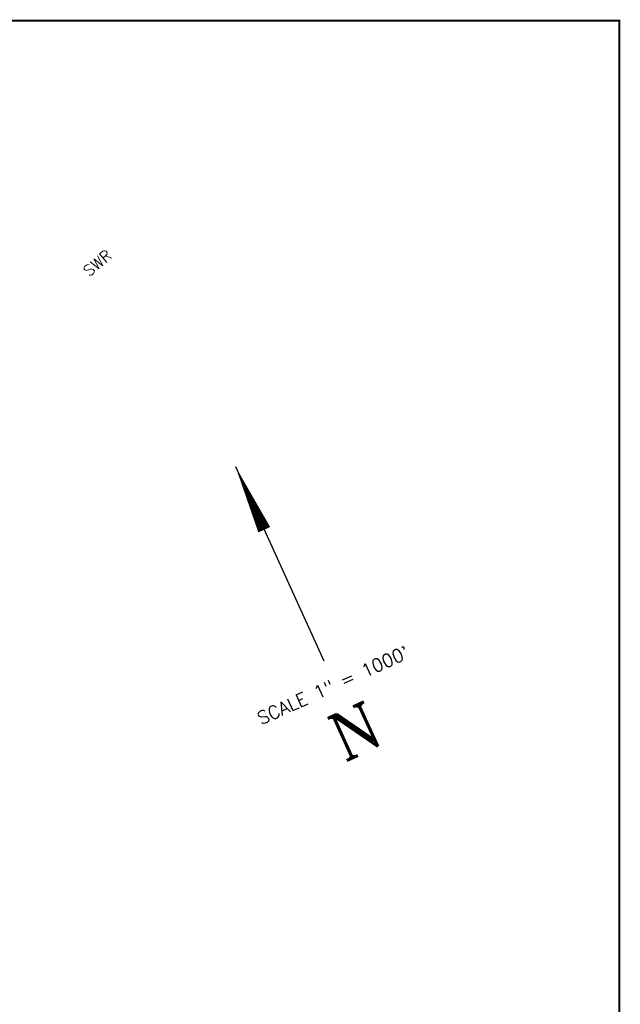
# Model space of a CAD drawing. Extents: x 224320 to 241080, y 782394 to 793121.
# Tile 6 of 6: x 237843 to 241080, y 787816 to 793121. Entities that reach past the tile are written whole.
import ezdxf
from ezdxf.enums import TextEntityAlignment as Align

# ---------------------------------------------------------------- set-up
doc = ezdxf.new("R2010")
doc.units = 0
doc.header["$LTSCALE"] = 800
doc.layers.add('BORDER', color=1, linetype='CONTINUOUS')
doc.layers.add('TEXT', color=7, linetype='CONTINUOUS')
doc.styles.get("Standard").update_dxf_attribs({"font": 'ROMANT'})

msp = doc.modelspace()

# ---------------------------------------------------------------- linework, layer by layer
at = {"layer": 'BORDER', "color": 0, "const_width": 10}
msp.add_lwpolyline([(224325.3, 782655.9), (241075.3, 782655.9), (241075.3, 793115.9), (224325.3, 793115.9)], close=True, dxfattribs=at)
at = {"layer": 'TEXT', "color": 0}
msp.add_line((239005.6, 790714.3), (239482.1, 789667.4), dxfattribs=at)
msp.add_lwpolyline([(239005.6, 790714.3, 0, 70, 0), (239161, 790372.9, 70, 70, 0)], format="xyseb", dxfattribs=at)

# ---------------------------------------------------------------- texts
msp.add_text('SWR', height=60, rotation=40, dxfattribs=at).set_placement((238217.2, 791733.3))
for s, height, p in [('SCALE 1" = 1000\'', 70.014, (239546.5, 789503.5)), ('N', 250.1, (239704.5, 789173.4))]:
    msp.add_text(s, height=height, rotation=24.4771, dxfattribs=at).set_placement(p, align=Align.CENTER)

doc.saveas('drawing.dxf')
